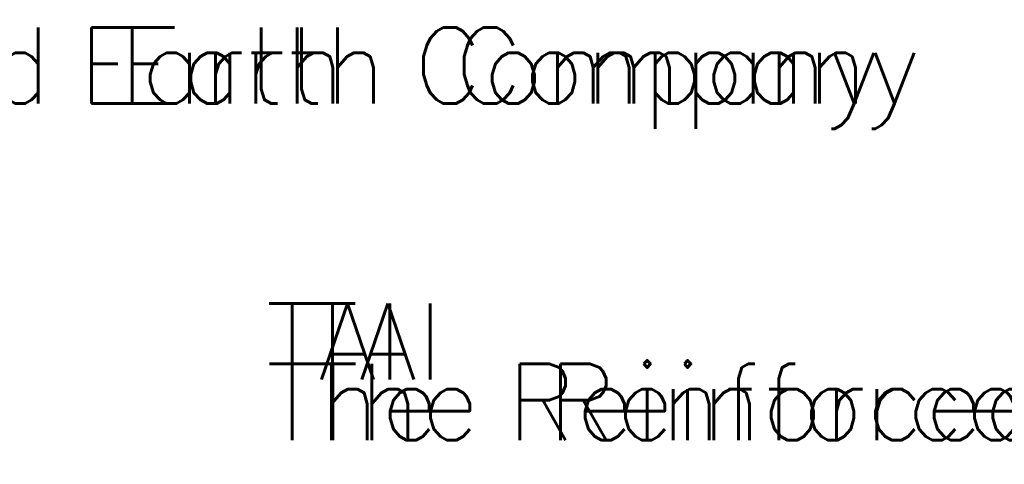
# Model space of a CAD drawing. Extents: x -17 to 1164, y -10 to 483.
# Tile 11 of 12: x 263 to 509, y 306 to 417. Entities that reach past the tile are written whole.
import ezdxf

# ---------------------------------------------------------------- set-up
doc = ezdxf.new("R2010")
doc.units = 0
doc.header["$MEASUREMENT"] = 0
doc.layers.add('TRASH', color=1, linetype='CONTINUOUS')
doc.layers.add('TUBES', color=1, linetype='CONTINUOUS')
doc.styles.add('TXT_SHX', font='txt.shx')

msp = doc.modelspace()

# ---------------------------------------------------------------- texts
at = {"layer": 'TRASH', "color": 3, "linetype": 'CONTINUOUS', "style": 'TXT_SHX'}
for s, p in [('The Reinforced Earth Company', (76.29, 396.33)), ('The Reinforced Earth Company', (76.29, 396.33)), ('TAI', (334.45, 327.38)), ('TAI', (334.45, 327.38)), ('The Reinforced Earth Company', (334.52, 312.28)), ('The Reinforced Earth Company', (334.52, 312.28))]:
    msp.add_text(s, height=19, dxfattribs=at).set_placement(p)
at = {"layer": 'TUBES', "color": 3, "linetype": 'CONTINUOUS', "style": 'TXT_SHX'}
for s, p in [('The Reinforced Earth Company', (66.2, 396.33)), ('TAI', (324.36, 327.38)), ('The Reinforced Earth Company', (324.43, 312.28))]:
    msp.add_text(s, height=19, dxfattribs=at).set_placement(p)

doc.saveas('drawing.dxf')
